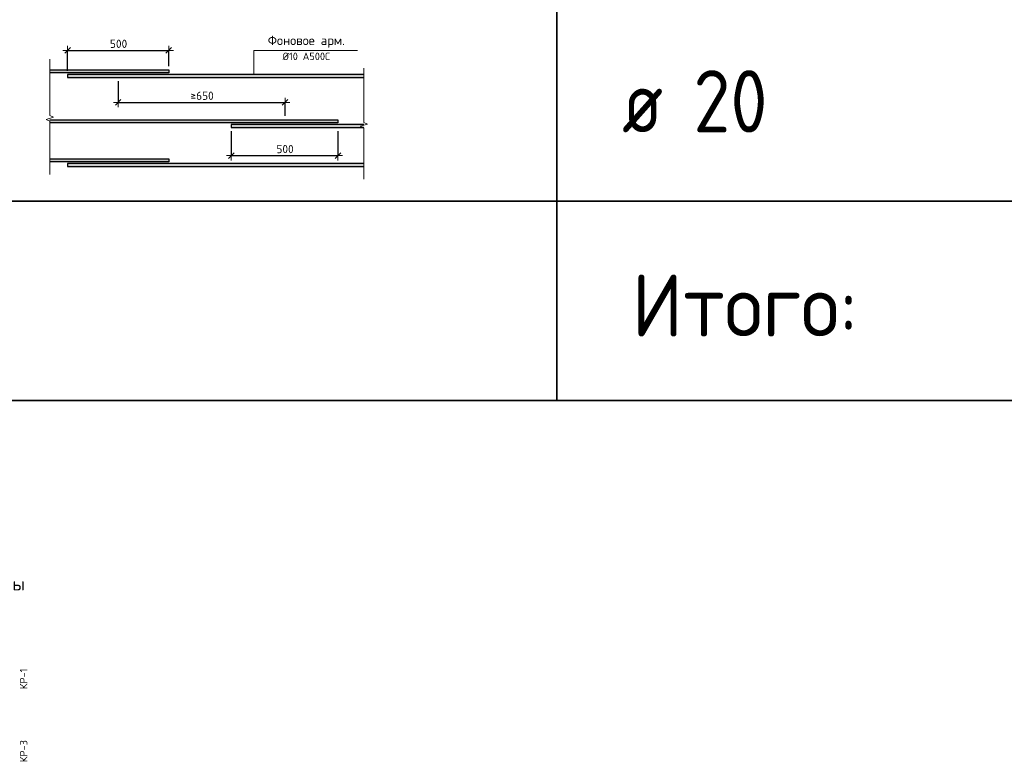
# Model space of a CAD drawing. Header units: metres. Extents: x -38 to 100, y -15 to 21.
# Tile 214 of 246: x 75.82 to 79.77, y 4.33 to 7.3. Entities that reach past the tile are written whole.
import ezdxf

# ---------------------------------------------------------------- set-up
doc = ezdxf.new("R2010")
doc.units = ezdxf.units.M
doc.header["$PDMODE"] = 65
for name, color, linetype, lineweight, true_color in [('XR$3$Арм.стержн.ниж.зоны Х', 7, 'Continuous', 35, 0xc600c6), ('XR$4$Арм.стержн.ниж.зоны Х', 7, 'Continuous', 35, 0xc600c6), ('XR$6$Арм.стержн.ниж.зоны Х', 7, 'Continuous', 35, 0xc600c6)]:
    doc.layers.add(name, color=color, linetype=linetype, lineweight=lineweight, true_color=true_color)
for name, color, linetype, lineweight in [('XR$3$Размерная линия_ общее', 7, 'Continuous', 13), ('XR$3$Текст_ общее_1', 7, 'Continuous', 13), ('XR$4$Размерная линия_ общее', 7, 'Continuous', 13), ('XR$4$Текст_ общее_1', 7, 'Continuous', 13), ('XR$5$Текст_ примечание', 7, 'Continuous', 13), ('XR$6$Размерная линия_ общее', 7, 'Continuous', 13), ('XR$6$Текст_ общее_1', 7, 'Continuous', 13), ('XR$7$Текст_ примечание', 7, 'Continuous', 13)]:
    doc.layers.add(name, color=color, linetype=linetype, lineweight=lineweight)
doc.styles.add('ISOCPEUR', font='txt')
doc.dimstyles.new('DIMSTYLE_33', dxfattribs={"dimtxt": 0.033, "dimasz": 0.0375, "dimexe": 0, "dimexo": 0, "dimgap": 0.0165, "dimtad": 2, "dimdec": 0, "dimlfac": 1000, "dimrnd": 1, "dimzin": 12, "dimdsep": 46, "dimtxsty": 'ISOCPEUR', "dimblk1": 'ALL_ML_STRICH', "dimblk2": 'ALL_ML_STRICH', "dimsah": 1, "dimcen": 0, "dimclrd": 7, "dimclre": 256, "dimclrt": 7, "dimadec": 0, "dimazin": 0, "dimtfac": 1, "dimtdec": 0, "dimtix": 1, "dimtmove": 2, "dimatfit": 3, "dimfxl": 0, "dimtzin": 0, "dimlwd": 0, "dimlwe": -3, "dimarcsym": 0})
doc.dimstyles.new('DIMSTYLE_6', dxfattribs={"dimtxt": 0.033, "dimasz": 0.0375, "dimexe": 0, "dimexo": 0, "dimgap": 0.0165, "dimtad": 2, "dimdec": 0, "dimlfac": 1000, "dimrnd": 1, "dimzin": 12, "dimdsep": 46, "dimtxsty": 'ISOCPEUR', "dimblk1": 'ALL_ML_STRICH', "dimblk2": 'ALL_ML_STRICH', "dimsah": 1, "dimcen": 0, "dimclrd": 7, "dimclre": 256, "dimclrt": 7, "dimadec": 0, "dimazin": 0, "dimtfac": 1, "dimtdec": 0, "dimtix": 1, "dimtmove": 2, "dimatfit": 3, "dimfxl": 0, "dimtzin": 0, "dimlwd": 0, "dimlwe": -3, "dimarcsym": 0})
doc.dimstyles.new('DIMSTYLE_7', dxfattribs={"dimtxt": 0.033, "dimasz": 0.0375, "dimexe": 0, "dimexo": 0, "dimgap": 0.0165, "dimtad": 2, "dimdec": 0, "dimlfac": 1000, "dimrnd": 1, "dimzin": 12, "dimdsep": 46, "dimtxsty": 'ISOCPEUR', "dimblk1": 'ALL_ML_STRICH', "dimblk2": 'ALL_ML_STRICH', "dimsah": 1, "dimcen": 0, "dimclrd": 7, "dimclre": 256, "dimclrt": 7, "dimadec": 0, "dimazin": 0, "dimtfac": 1, "dimtdec": 0, "dimtix": 1, "dimtmove": 2, "dimatfit": 3, "dimfxl": 0, "dimtzin": 0, "dimlwd": 0, "dimlwe": -3, "dimarcsym": 0})
doc.dimstyles.new('DIMSTYLE_8', dxfattribs={"dimtxt": 0.033, "dimasz": 0.0375, "dimexe": 0, "dimexo": 0, "dimgap": 0.0165, "dimtad": 2, "dimdec": 0, "dimlfac": 1000, "dimrnd": 1, "dimzin": 12, "dimdsep": 46, "dimtxsty": 'ISOCPEUR', "dimblk1": 'ALL_ML_STRICH', "dimblk2": 'ALL_ML_STRICH', "dimsah": 1, "dimcen": 0, "dimclrd": 7, "dimclre": 256, "dimclrt": 7, "dimadec": 0, "dimazin": 0, "dimtfac": 1, "dimtdec": 0, "dimtix": 1, "dimtmove": 2, "dimatfit": 3, "dimfxl": 0, "dimtzin": 0, "dimlwd": 0, "dimlwe": -3, "dimarcsym": 0})

# ---------------------------------------------------------------- blocks, each defined once
blk = doc.blocks.new('ALL_ML_STRICH')
at = {"color": 0, "linetype": 'ByBlock', "lineweight": -2}
for p, q in [((-1, 0), (0.5, 0)), ((-0.3, -0.3), (0.3, 0.3)), ((0, -0.5), (0, 0.5))]:
    blk.add_line(p, q, dxfattribs=at)
blk = doc.blocks.new('*D40')
at = {"layer": 'DEFPOINTS', "color": 7, "linetype": 'Continuous', "lineweight": 13, "transparency": 33554687}
for p in [(76.0122, 7.1808), (76.0122, 7.0837), (76.4182, 7.1027)]:
    blk.add_point(p, dxfattribs=at)
at = {"layer": 'XR$3$Размерная линия_ общее', "color": 253, "linetype": 'Continuous', "lineweight": -2, "true_color": 0xa0a0a0, "transparency": 33554687}
for p, q in [((76.0122, 7.0987), (76.0122, 7.1808)), ((76.4182, 7.1177), (76.4182, 7.1808))]:
    blk.add_line(p, q, dxfattribs=at)
at = {"layer": 'XR$3$Размерная линия_ общее', "color": 7, "linetype": 'Continuous', "lineweight": -2, "transparency": 33554687}
blk.add_line((76.0122, 7.1808), (76.4182, 7.1808), dxfattribs=at)
at = {"layer": 'XR$3$Размерная линия_ общее', "color": 7, "linetype": 'Continuous', "lineweight": 13, "transparency": 33554687, "xscale": 0.0375, "yscale": 0.0375, "zscale": 0.0375, "rotation": 180}
blk.add_blockref('ALL_ML_STRICH', (76.0122, 7.1808), dxfattribs=at)
at = {"layer": 'XR$3$Размерная линия_ общее', "color": 7, "linetype": 'Continuous', "lineweight": 13, "transparency": 33554687, "xscale": 0.0375, "yscale": 0.0375, "zscale": 0.0375}
blk.add_blockref('ALL_ML_STRICH', (76.4182, 7.1808), dxfattribs=at)
at = {"layer": 'XR$3$Размерная линия_ общее', "color": 7, "linetype": 'Continuous', "lineweight": 13, "transparency": 33554687, "insert": (76.1822, 7.2238), "char_height": 0.033, "width": 0.00165, "attachment_point": 1, "line_spacing_factor": 0.60241, "style": 'ISOCPEUR'}
blk.add_mtext('500', dxfattribs=at)
blk = doc.blocks.new('*D41')
at = {"layer": 'DEFPOINTS', "color": 7, "linetype": 'Continuous', "lineweight": 13, "transparency": 33554687}
for p in [(76.2152, 7.0717), (76.2152, 6.9723), (76.8852, 6.9027)]:
    blk.add_point(p, dxfattribs=at)
at = {"layer": 'XR$3$Размерная линия_ общее', "color": 253, "linetype": 'Continuous', "lineweight": -2, "true_color": 0xa0a0a0, "transparency": 33554687}
for p, q in [((76.2152, 7.0567), (76.2152, 6.9723)), ((76.8852, 6.9177), (76.8852, 6.9723))]:
    blk.add_line(p, q, dxfattribs=at)
at = {"layer": 'XR$3$Размерная линия_ общее', "color": 7, "linetype": 'Continuous', "lineweight": -2, "transparency": 33554687}
blk.add_line((76.2152, 6.9723), (76.8852, 6.9723), dxfattribs=at)
at = {"layer": 'XR$3$Размерная линия_ общее', "color": 7, "linetype": 'Continuous', "lineweight": 13, "transparency": 33554687, "xscale": 0.0375, "yscale": 0.0375, "zscale": 0.0375, "rotation": 180}
blk.add_blockref('ALL_ML_STRICH', (76.2152, 6.9723), dxfattribs=at)
at = {"layer": 'XR$3$Размерная линия_ общее', "color": 7, "linetype": 'Continuous', "lineweight": 13, "transparency": 33554687, "xscale": 0.0375, "yscale": 0.0375, "zscale": 0.0375}
blk.add_blockref('ALL_ML_STRICH', (76.8852, 6.9723), dxfattribs=at)
at = {"layer": 'XR$3$Размерная линия_ общее', "color": 7, "linetype": 'Continuous', "lineweight": 13, "transparency": 33554687, "insert": (76.5056, 7.0153), "char_height": 0.033, "width": 0.00165, "attachment_point": 1, "line_spacing_factor": 0.60241, "style": 'ISOCPEUR'}
blk.add_mtext('≥650', dxfattribs=at)
blk = doc.blocks.new('*D42')
at = {"layer": 'DEFPOINTS', "color": 7, "linetype": 'Continuous', "lineweight": 13, "transparency": 33554687}
for p in [(76.6692, 6.8717), (77.0972, 6.8717), (76.6692, 6.7584)]:
    blk.add_point(p, dxfattribs=at)
at = {"layer": 'XR$3$Размерная линия_ общее', "color": 253, "linetype": 'Continuous', "lineweight": -2, "true_color": 0xa0a0a0, "transparency": 33554687}
for p, q in [((76.6692, 6.8567), (76.6692, 6.7584)), ((77.0972, 6.8567), (77.0972, 6.7584))]:
    blk.add_line(p, q, dxfattribs=at)
at = {"layer": 'XR$3$Размерная линия_ общее', "color": 7, "linetype": 'Continuous', "lineweight": -2, "transparency": 33554687}
blk.add_line((76.6692, 6.7584), (77.0972, 6.7584), dxfattribs=at)
at = {"layer": 'XR$3$Размерная линия_ общее', "color": 7, "linetype": 'Continuous', "lineweight": 13, "transparency": 33554687, "xscale": 0.0375, "yscale": 0.0375, "zscale": 0.0375, "rotation": 180}
blk.add_blockref('ALL_ML_STRICH', (76.6692, 6.7584), dxfattribs=at)
at = {"layer": 'XR$3$Размерная линия_ общее', "color": 7, "linetype": 'Continuous', "lineweight": 13, "transparency": 33554687, "xscale": 0.0375, "yscale": 0.0375, "zscale": 0.0375}
blk.add_blockref('ALL_ML_STRICH', (77.0972, 6.7584), dxfattribs=at)
at = {"layer": 'XR$3$Размерная линия_ общее', "color": 7, "linetype": 'Continuous', "lineweight": 13, "transparency": 33554687, "insert": (76.8502, 6.8014), "char_height": 0.033, "width": 0.00165, "attachment_point": 1, "line_spacing_factor": 0.60241, "style": 'ISOCPEUR'}
blk.add_mtext('500', dxfattribs=at)
blk = doc.blocks.new('ЭЛЕМЕНТ_УЗОРА_1')
at = {"color": 7, "linetype": 'Continuous', "lineweight": 13, "transparency": 33554687}
blk.add_line((75.9412, 6.6827), (75.9412, 6.6827), dxfattribs=at)
blk.add_lwpolyline([(75.9412, 7.1452), (75.9412, 6.919), (75.9562, 6.9126), (75.9262, 6.9038), (75.9412, 6.8964), (75.9412, 6.6827)], dxfattribs=at)
blk = doc.blocks.new('ЭЛЕМЕНТ_УЗОРА_2')
at = {"color": 7, "linetype": 'Continuous', "lineweight": 13, "transparency": 33554687}
blk.add_line((77.2012, 6.6637), (77.2012, 6.6637), dxfattribs=at)
blk.add_lwpolyline([(77.2012, 7.1092), (77.2012, 6.8913), (77.2162, 6.8851), (77.1862, 6.8766), (77.2012, 6.8695), (77.2012, 6.6637)], dxfattribs=at)
blk = doc.blocks.new('*D253')
at = {"layer": 'DEFPOINTS', "color": 7, "linetype": 'Continuous', "lineweight": 13, "transparency": 33554687}
for p in [(76.0122, 7.1808), (76.0122, 7.0837), (76.4182, 7.1027)]:
    blk.add_point(p, dxfattribs=at)
at = {"layer": 'XR$4$Размерная линия_ общее', "color": 253, "linetype": 'Continuous', "lineweight": -2, "true_color": 0xa0a0a0, "transparency": 33554687}
for p, q in [((76.0122, 7.0987), (76.0122, 7.1808)), ((76.4182, 7.1177), (76.4182, 7.1808))]:
    blk.add_line(p, q, dxfattribs=at)
at = {"layer": 'XR$4$Размерная линия_ общее', "color": 7, "linetype": 'Continuous', "lineweight": -2, "transparency": 33554687}
blk.add_line((76.0122, 7.1808), (76.4182, 7.1808), dxfattribs=at)
at = {"layer": 'XR$4$Размерная линия_ общее', "color": 7, "linetype": 'Continuous', "lineweight": 13, "transparency": 33554687, "xscale": 0.0375, "yscale": 0.0375, "zscale": 0.0375, "rotation": 180}
blk.add_blockref('ALL_ML_STRICH', (76.0122, 7.1808), dxfattribs=at)
at = {"layer": 'XR$4$Размерная линия_ общее', "color": 7, "linetype": 'Continuous', "lineweight": 13, "transparency": 33554687, "xscale": 0.0375, "yscale": 0.0375, "zscale": 0.0375}
blk.add_blockref('ALL_ML_STRICH', (76.4182, 7.1808), dxfattribs=at)
at = {"layer": 'XR$4$Размерная линия_ общее', "color": 7, "linetype": 'Continuous', "lineweight": 13, "transparency": 33554687, "insert": (76.1822, 7.2238), "char_height": 0.033, "width": 0.00165, "attachment_point": 1, "line_spacing_factor": 0.60241, "style": 'ISOCPEUR'}
blk.add_mtext('500', dxfattribs=at)
blk = doc.blocks.new('*D254')
at = {"layer": 'DEFPOINTS', "color": 7, "linetype": 'Continuous', "lineweight": 13, "transparency": 33554687}
for p in [(76.2152, 7.0717), (76.2152, 6.9723), (76.8852, 6.9027)]:
    blk.add_point(p, dxfattribs=at)
at = {"layer": 'XR$4$Размерная линия_ общее', "color": 253, "linetype": 'Continuous', "lineweight": -2, "true_color": 0xa0a0a0, "transparency": 33554687}
for p, q in [((76.2152, 7.0567), (76.2152, 6.9723)), ((76.8852, 6.9177), (76.8852, 6.9723))]:
    blk.add_line(p, q, dxfattribs=at)
at = {"layer": 'XR$4$Размерная линия_ общее', "color": 7, "linetype": 'Continuous', "lineweight": -2, "transparency": 33554687}
blk.add_line((76.2152, 6.9723), (76.8852, 6.9723), dxfattribs=at)
at = {"layer": 'XR$4$Размерная линия_ общее', "color": 7, "linetype": 'Continuous', "lineweight": 13, "transparency": 33554687, "xscale": 0.0375, "yscale": 0.0375, "zscale": 0.0375, "rotation": 180}
blk.add_blockref('ALL_ML_STRICH', (76.2152, 6.9723), dxfattribs=at)
at = {"layer": 'XR$4$Размерная линия_ общее', "color": 7, "linetype": 'Continuous', "lineweight": 13, "transparency": 33554687, "xscale": 0.0375, "yscale": 0.0375, "zscale": 0.0375}
blk.add_blockref('ALL_ML_STRICH', (76.8852, 6.9723), dxfattribs=at)
at = {"layer": 'XR$4$Размерная линия_ общее', "color": 7, "linetype": 'Continuous', "lineweight": 13, "transparency": 33554687, "insert": (76.5056, 7.0153), "char_height": 0.033, "width": 0.00165, "attachment_point": 1, "line_spacing_factor": 0.60241, "style": 'ISOCPEUR'}
blk.add_mtext('≥650', dxfattribs=at)
blk = doc.blocks.new('*D255')
at = {"layer": 'DEFPOINTS', "color": 7, "linetype": 'Continuous', "lineweight": 13, "transparency": 33554687}
for p in [(76.6692, 6.8717), (77.0972, 6.8717), (76.6692, 6.7584)]:
    blk.add_point(p, dxfattribs=at)
at = {"layer": 'XR$4$Размерная линия_ общее', "color": 253, "linetype": 'Continuous', "lineweight": -2, "true_color": 0xa0a0a0, "transparency": 33554687}
for p, q in [((76.6692, 6.8567), (76.6692, 6.7584)), ((77.0972, 6.8567), (77.0972, 6.7584))]:
    blk.add_line(p, q, dxfattribs=at)
at = {"layer": 'XR$4$Размерная линия_ общее', "color": 7, "linetype": 'Continuous', "lineweight": -2, "transparency": 33554687}
blk.add_line((76.6692, 6.7584), (77.0972, 6.7584), dxfattribs=at)
at = {"layer": 'XR$4$Размерная линия_ общее', "color": 7, "linetype": 'Continuous', "lineweight": 13, "transparency": 33554687, "xscale": 0.0375, "yscale": 0.0375, "zscale": 0.0375, "rotation": 180}
blk.add_blockref('ALL_ML_STRICH', (76.6692, 6.7584), dxfattribs=at)
at = {"layer": 'XR$4$Размерная линия_ общее', "color": 7, "linetype": 'Continuous', "lineweight": 13, "transparency": 33554687, "xscale": 0.0375, "yscale": 0.0375, "zscale": 0.0375}
blk.add_blockref('ALL_ML_STRICH', (77.0972, 6.7584), dxfattribs=at)
at = {"layer": 'XR$4$Размерная линия_ общее', "color": 7, "linetype": 'Continuous', "lineweight": 13, "transparency": 33554687, "insert": (76.8502, 6.8014), "char_height": 0.033, "width": 0.00165, "attachment_point": 1, "line_spacing_factor": 0.60241, "style": 'ISOCPEUR'}
blk.add_mtext('500', dxfattribs=at)
blk = doc.blocks.new('ЭЛЕМЕНТ_УЗОРА_15')
at = {"color": 7, "linetype": 'Continuous', "lineweight": 13, "transparency": 33554687}
blk.add_line((75.9412, 6.6827), (75.9412, 6.6827), dxfattribs=at)
blk.add_lwpolyline([(75.9412, 7.1452), (75.9412, 6.919), (75.9562, 6.9126), (75.9262, 6.9038), (75.9412, 6.8964), (75.9412, 6.6827)], dxfattribs=at)
blk = doc.blocks.new('ЭЛЕМЕНТ_УЗОРА_16')
at = {"color": 7, "linetype": 'Continuous', "lineweight": 13, "transparency": 33554687}
blk.add_line((77.2012, 6.6637), (77.2012, 6.6637), dxfattribs=at)
blk.add_lwpolyline([(77.2012, 7.1092), (77.2012, 6.8913), (77.2162, 6.8851), (77.1862, 6.8766), (77.2012, 6.8695), (77.2012, 6.6637)], dxfattribs=at)
blk = doc.blocks.new('*D581')
at = {"layer": 'DEFPOINTS', "color": 7, "linetype": 'Continuous', "lineweight": 13, "transparency": 33554687}
for p in [(76.0122, 7.1808), (76.0122, 7.0837), (76.4182, 7.1027)]:
    blk.add_point(p, dxfattribs=at)
at = {"layer": 'XR$6$Размерная линия_ общее', "color": 253, "linetype": 'Continuous', "lineweight": -2, "true_color": 0xa0a0a0, "transparency": 33554687}
for p, q in [((76.0122, 7.0987), (76.0122, 7.1808)), ((76.4182, 7.1177), (76.4182, 7.1808))]:
    blk.add_line(p, q, dxfattribs=at)
at = {"layer": 'XR$6$Размерная линия_ общее', "color": 7, "linetype": 'Continuous', "lineweight": -2, "transparency": 33554687}
blk.add_line((76.0122, 7.1808), (76.4182, 7.1808), dxfattribs=at)
at = {"layer": 'XR$6$Размерная линия_ общее', "color": 7, "linetype": 'Continuous', "lineweight": 13, "transparency": 33554687, "xscale": 0.0375, "yscale": 0.0375, "zscale": 0.0375, "rotation": 180}
blk.add_blockref('ALL_ML_STRICH', (76.0122, 7.1808), dxfattribs=at)
at = {"layer": 'XR$6$Размерная линия_ общее', "color": 7, "linetype": 'Continuous', "lineweight": 13, "transparency": 33554687, "xscale": 0.0375, "yscale": 0.0375, "zscale": 0.0375}
blk.add_blockref('ALL_ML_STRICH', (76.4182, 7.1808), dxfattribs=at)
at = {"layer": 'XR$6$Размерная линия_ общее', "color": 7, "linetype": 'Continuous', "lineweight": 13, "transparency": 33554687, "insert": (76.1822, 7.2238), "char_height": 0.033, "width": 0.00165, "attachment_point": 1, "line_spacing_factor": 0.60241, "style": 'ISOCPEUR'}
blk.add_mtext('500', dxfattribs=at)
blk = doc.blocks.new('*D582')
at = {"layer": 'DEFPOINTS', "color": 7, "linetype": 'Continuous', "lineweight": 13, "transparency": 33554687}
for p in [(76.2152, 7.0717), (76.2152, 6.9723), (76.8852, 6.9027)]:
    blk.add_point(p, dxfattribs=at)
at = {"layer": 'XR$6$Размерная линия_ общее', "color": 253, "linetype": 'Continuous', "lineweight": -2, "true_color": 0xa0a0a0, "transparency": 33554687}
for p, q in [((76.2152, 7.0567), (76.2152, 6.9723)), ((76.8852, 6.9177), (76.8852, 6.9723))]:
    blk.add_line(p, q, dxfattribs=at)
at = {"layer": 'XR$6$Размерная линия_ общее', "color": 7, "linetype": 'Continuous', "lineweight": -2, "transparency": 33554687}
blk.add_line((76.2152, 6.9723), (76.8852, 6.9723), dxfattribs=at)
at = {"layer": 'XR$6$Размерная линия_ общее', "color": 7, "linetype": 'Continuous', "lineweight": 13, "transparency": 33554687, "xscale": 0.0375, "yscale": 0.0375, "zscale": 0.0375, "rotation": 180}
blk.add_blockref('ALL_ML_STRICH', (76.2152, 6.9723), dxfattribs=at)
at = {"layer": 'XR$6$Размерная линия_ общее', "color": 7, "linetype": 'Continuous', "lineweight": 13, "transparency": 33554687, "xscale": 0.0375, "yscale": 0.0375, "zscale": 0.0375}
blk.add_blockref('ALL_ML_STRICH', (76.8852, 6.9723), dxfattribs=at)
at = {"layer": 'XR$6$Размерная линия_ общее', "color": 7, "linetype": 'Continuous', "lineweight": 13, "transparency": 33554687, "insert": (76.5056, 7.0153), "char_height": 0.033, "width": 0.00165, "attachment_point": 1, "line_spacing_factor": 0.60241, "style": 'ISOCPEUR'}
blk.add_mtext('≥650', dxfattribs=at)
blk = doc.blocks.new('*D583')
at = {"layer": 'DEFPOINTS', "color": 7, "linetype": 'Continuous', "lineweight": 13, "transparency": 33554687}
for p in [(76.6692, 6.8717), (77.0972, 6.8717), (76.6692, 6.7584)]:
    blk.add_point(p, dxfattribs=at)
at = {"layer": 'XR$6$Размерная линия_ общее', "color": 253, "linetype": 'Continuous', "lineweight": -2, "true_color": 0xa0a0a0, "transparency": 33554687}
for p, q in [((76.6692, 6.8567), (76.6692, 6.7584)), ((77.0972, 6.8567), (77.0972, 6.7584))]:
    blk.add_line(p, q, dxfattribs=at)
at = {"layer": 'XR$6$Размерная линия_ общее', "color": 7, "linetype": 'Continuous', "lineweight": -2, "transparency": 33554687}
blk.add_line((76.6692, 6.7584), (77.0972, 6.7584), dxfattribs=at)
at = {"layer": 'XR$6$Размерная линия_ общее', "color": 7, "linetype": 'Continuous', "lineweight": 13, "transparency": 33554687, "xscale": 0.0375, "yscale": 0.0375, "zscale": 0.0375, "rotation": 180}
blk.add_blockref('ALL_ML_STRICH', (76.6692, 6.7584), dxfattribs=at)
at = {"layer": 'XR$6$Размерная линия_ общее', "color": 7, "linetype": 'Continuous', "lineweight": 13, "transparency": 33554687, "xscale": 0.0375, "yscale": 0.0375, "zscale": 0.0375}
blk.add_blockref('ALL_ML_STRICH', (77.0972, 6.7584), dxfattribs=at)
at = {"layer": 'XR$6$Размерная линия_ общее', "color": 7, "linetype": 'Continuous', "lineweight": 13, "transparency": 33554687, "insert": (76.8502, 6.8014), "char_height": 0.033, "width": 0.00165, "attachment_point": 1, "line_spacing_factor": 0.60241, "style": 'ISOCPEUR'}
blk.add_mtext('500', dxfattribs=at)
blk = doc.blocks.new('ЭЛЕМЕНТ_УЗОРА_28')
at = {"color": 7, "linetype": 'Continuous', "lineweight": 13, "transparency": 33554687}
blk.add_line((75.9412, 6.6827), (75.9412, 6.6827), dxfattribs=at)
blk.add_lwpolyline([(75.9412, 7.1452), (75.9412, 6.919), (75.9562, 6.9126), (75.9262, 6.9038), (75.9412, 6.8964), (75.9412, 6.6827)], dxfattribs=at)
blk = doc.blocks.new('ЭЛЕМЕНТ_УЗОРА_29')
at = {"color": 7, "linetype": 'Continuous', "lineweight": 13, "transparency": 33554687}
blk.add_line((77.2012, 6.6637), (77.2012, 6.6637), dxfattribs=at)
blk.add_lwpolyline([(77.2012, 7.1092), (77.2012, 6.8913), (77.2162, 6.8851), (77.1862, 6.8766), (77.2012, 6.8695), (77.2012, 6.6637)], dxfattribs=at)

msp = doc.modelspace()

# ---------------------------------------------------------------- hatches: boundary and pattern name
at = {"linetype": 'Continuous', "lineweight": 13, "true_color": 0xc8c8c8, "transparency": 33554687}
for points in [[(75.9412, 7.0907), (76.4182, 7.0907), (76.4182, 7.1027), (75.9412, 7.1027)], [(75.9412, 7.0907), (76.4182, 7.0907), (76.4182, 7.1027), (75.9412, 7.1027)], [(75.9412, 7.0907), (76.4182, 7.0907), (76.4182, 7.1027), (75.9412, 7.1027)], [(76.0122, 7.0837), (76.0122, 7.0717), (77.2012, 7.0717), (77.2012, 7.0837)], [(76.0122, 7.0837), (76.0122, 7.0717), (77.2012, 7.0717), (77.2012, 7.0837)], [(76.0122, 7.0837), (76.0122, 7.0717), (77.2012, 7.0717), (77.2012, 7.0837)], [(75.9412, 6.8907), (77.0972, 6.8907), (77.0972, 6.9027), (75.9412, 6.9027)], [(75.9412, 6.8907), (77.0972, 6.8907), (77.0972, 6.9027), (75.9412, 6.9027)], [(75.9412, 6.8907), (77.0972, 6.8907), (77.0972, 6.9027), (75.9412, 6.9027)], [(76.6692, 6.8837), (76.6692, 6.8717), (77.2012, 6.8717), (77.2012, 6.8837)], [(76.6692, 6.8837), (76.6692, 6.8717), (77.2012, 6.8717), (77.2012, 6.8837)], [(76.6692, 6.8837), (76.6692, 6.8717), (77.2012, 6.8717), (77.2012, 6.8837)], [(75.9412, 6.7341), (76.4182, 6.7341), (76.4182, 6.7461), (75.9412, 6.7461)], [(75.9412, 6.7341), (76.4182, 6.7341), (76.4182, 6.7461), (75.9412, 6.7461)], [(75.9412, 6.7341), (76.4182, 6.7341), (76.4182, 6.7461), (75.9412, 6.7461)], [(76.0122, 6.7271), (76.0122, 6.7151), (77.2012, 6.7151), (77.2012, 6.7271)], [(76.0122, 6.7271), (76.0122, 6.7151), (77.2012, 6.7151), (77.2012, 6.7271)], [(76.0122, 6.7271), (76.0122, 6.7151), (77.2012, 6.7151), (77.2012, 6.7271)]]:
    msp.add_hatch(color=9, dxfattribs=at).paths.add_polyline_path(points)

# ---------------------------------------------------------------- linework, layer by layer
at = {"color": 7, "linetype": 'Continuous', "lineweight": 13, "transparency": 33554687}
msp.add_lwpolyline([(76.7597, 7.0837), (76.7597, 7.1808), (77.1752, 7.1808)], dxfattribs=at)
msp.add_lwpolyline([(76.7597, 7.0837), (76.7597, 7.1808), (77.1752, 7.1808)], dxfattribs=at)
msp.add_lwpolyline([(76.7597, 7.0837), (76.7597, 7.1808), (77.1752, 7.1808)], dxfattribs=at)
at = {"layer": 'XR$3$Арм.стержн.ниж.зоны Х', "color": 7, "linetype": 'Continuous', "lineweight": 25, "transparency": 33554687}
for points in [[(75.9412, 7.1027), (76.4182, 7.1027), (76.4182, 7.0907), (75.9412, 7.0907)], [(77.2012, 7.0837), (76.0122, 7.0837), (76.0122, 7.0717), (77.2012, 7.0717)], [(75.9412, 6.9027), (77.0972, 6.9027), (77.0972, 6.8907), (75.9412, 6.8907)], [(77.2012, 6.8837), (76.6692, 6.8837), (76.6692, 6.8717), (77.2012, 6.8717)], [(75.9412, 6.7461), (76.4182, 6.7461), (76.4182, 6.7341), (75.9412, 6.7341)], [(77.2012, 6.7271), (76.0122, 6.7271), (76.0122, 6.7151), (77.2012, 6.7151)]]:
    msp.add_lwpolyline(points, dxfattribs=at)
at = {"layer": 'XR$4$Арм.стержн.ниж.зоны Х', "color": 7, "linetype": 'Continuous', "lineweight": 25, "transparency": 33554687}
for points in [[(75.9412, 7.1027), (76.4182, 7.1027), (76.4182, 7.0907), (75.9412, 7.0907)], [(77.2012, 7.0837), (76.0122, 7.0837), (76.0122, 7.0717), (77.2012, 7.0717)], [(75.9412, 6.9027), (77.0972, 6.9027), (77.0972, 6.8907), (75.9412, 6.8907)], [(77.2012, 6.8837), (76.6692, 6.8837), (76.6692, 6.8717), (77.2012, 6.8717)], [(75.9412, 6.7461), (76.4182, 6.7461), (76.4182, 6.7341), (75.9412, 6.7341)], [(77.2012, 6.7271), (76.0122, 6.7271), (76.0122, 6.7151), (77.2012, 6.7151)]]:
    msp.add_lwpolyline(points, dxfattribs=at)
at = {"layer": 'XR$5$Текст_ примечание', "color": 7, "linetype": 'Continuous', "lineweight": 35, "transparency": 33554687}
for p, q in [((77.9757, 7.3764), (77.9757, 6.5764)), ((70.4757, 6.5764), (88.9757, 6.5764)), ((77.9757, 6.5764), (77.9757, 5.7764)), ((70.4757, 5.7764), (88.9757, 5.7764))]:
    msp.add_line(p, q, dxfattribs=at)
at = {"layer": 'XR$5$Текст_ примечание', "color": 7, "linetype": 'Continuous', "lineweight": 13, "transparency": 33554687}
msp.add_line((88.9757, 6.5764), (70.4757, 6.5764), dxfattribs=at)
at = {"layer": 'XR$6$Арм.стержн.ниж.зоны Х', "color": 7, "linetype": 'Continuous', "lineweight": 25, "transparency": 33554687}
for points in [[(75.9412, 7.1027), (76.4182, 7.1027), (76.4182, 7.0907), (75.9412, 7.0907)], [(77.2012, 7.0837), (76.0122, 7.0837), (76.0122, 7.0717), (77.2012, 7.0717)], [(75.9412, 6.9027), (77.0972, 6.9027), (77.0972, 6.8907), (75.9412, 6.8907)], [(77.2012, 6.8837), (76.6692, 6.8837), (76.6692, 6.8717), (77.2012, 6.8717)], [(75.9412, 6.7461), (76.4182, 6.7461), (76.4182, 6.7341), (75.9412, 6.7341)], [(77.2012, 6.7271), (76.0122, 6.7271), (76.0122, 6.7151), (77.2012, 6.7151)]]:
    msp.add_lwpolyline(points, dxfattribs=at)
at = {"layer": 'XR$7$Текст_ примечание', "color": 7, "linetype": 'Continuous', "lineweight": 35, "transparency": 33554687}
for p, q in [((77.9757, 7.3764), (77.9757, 6.5764)), ((70.4757, 6.5764), (88.9757, 6.5764)), ((77.9757, 6.5764), (77.9757, 5.7764)), ((70.4757, 5.7764), (88.9757, 5.7764))]:
    msp.add_line(p, q, dxfattribs=at)
at = {"layer": 'XR$7$Текст_ примечание', "color": 7, "linetype": 'Continuous', "lineweight": 13, "transparency": 33554687}
msp.add_line((88.9757, 6.5764), (70.4757, 6.5764), dxfattribs=at)

# ---------------------------------------------------------------- block references
at = {"color": 7, "linetype": 'Continuous', "lineweight": 13, "transparency": 33554687}
for name in ['ЭЛЕМЕНТ_УЗОРА_1', 'ЭЛЕМЕНТ_УЗОРА_15', 'ЭЛЕМЕНТ_УЗОРА_28', 'ЭЛЕМЕНТ_УЗОРА_2', 'ЭЛЕМЕНТ_УЗОРА_16', 'ЭЛЕМЕНТ_УЗОРА_29']:
    msp.add_blockref(name, (0, 0), dxfattribs=at)

# ---------------------------------------------------------------- texts
at = {"color": 7, "linetype": 'Continuous', "lineweight": 13, "transparency": 33554687, "insert": (76.9702, 7.2396), "char_height": 0.0375, "width": 0.328781, "attachment_point": 2, "line_spacing_factor": 1.084337}
msp.add_mtext('\\A1;{\\fISOCPEUR|i0|b0;\\H0.037500;\\W1.000000;\\C7;Фоновое арм.}\\P{\\fISOCPEUR|i0|b0;\\H0.030000;\\W1.000000;\\C7;Ø10 А500С}\\P', dxfattribs=at)
msp.add_mtext('\\A1;{\\fISOCPEUR|i0|b0;\\H0.037500;\\W1.000000;\\C7;Фоновое арм.}\\P{\\fISOCPEUR|i0|b0;\\H0.030000;\\W1.000000;\\C7;Ø10 А500С}\\P', dxfattribs=at)
msp.add_mtext('\\A1;{\\fISOCPEUR|i0|b0;\\H0.037500;\\W1.000000;\\C7;Фоновое арм.}\\P{\\fISOCPEUR|i0|b0;\\H0.030000;\\W1.000000;\\C7;Ø10 А500С}\\P', dxfattribs=at)
at = {"layer": 'XR$3$Текст_ общее_1', "color": 7, "linetype": 'Continuous', "lineweight": 13, "transparency": 33554687, "insert": (75.1817, 5.2286), "char_height": 0.09, "width": 2.301075, "attachment_point": 2, "line_spacing_factor": 1.084337}
msp.add_mtext('\\A1;{\\L\\fISOCPEUR|i0|b0;\\H0.090000;\\W1.000000;\\C7;  Деталь плана 1\\l}\\P{\\fISOCPEUR|i0|b0;\\H0.052500;\\W1.000000;\\C7;(схема раскладки поперечной арматуры}\\P{\\fISOCPEUR|i0|b0;\\H0.052500;\\W1.000000;\\C7;для пилонов)}\\P', dxfattribs=at)
at = {"layer": 'XR$3$Текст_ общее_1', "color": 7, "linetype": 'Continuous', "lineweight": 13, "transparency": 33554687, "char_height": 0.03, "attachment_point": 5, "rotation": 90, "style": 'ISOCPEUR'}
for s, insert, width in [('\\A1;{\\fISOCPEUR|i0|b0;\\H0.030000;\\W1.000000;\\C7;КР-1}\\P', (75.836, 4.6585), 0.097125), ('\\A1;{\\fISOCPEUR|i0|b0;\\H0.030000;\\W1.000000;\\C7;КР-3}\\P', (75.836, 4.3685), 0.104063)]:
    msp.add_mtext(s, dxfattribs=dict(at, insert=insert, width=width))
at = {"layer": 'XR$4$Текст_ общее_1', "color": 7, "linetype": 'Continuous', "lineweight": 13, "transparency": 33554687, "insert": (75.1817, 5.2286), "char_height": 0.09, "width": 2.301075, "attachment_point": 2, "line_spacing_factor": 1.084337}
msp.add_mtext('\\A1;{\\L\\fISOCPEUR|i0|b0;\\H0.090000;\\W1.000000;\\C7;  Деталь плана 1\\l}\\P{\\fISOCPEUR|i0|b0;\\H0.052500;\\W1.000000;\\C7;(схема раскладки поперечной арматуры}\\P{\\fISOCPEUR|i0|b0;\\H0.052500;\\W1.000000;\\C7;для пилонов)}\\P', dxfattribs=at)
at = {"layer": 'XR$4$Текст_ общее_1', "color": 7, "linetype": 'Continuous', "lineweight": 13, "transparency": 33554687, "char_height": 0.03, "attachment_point": 5, "rotation": 90, "style": 'ISOCPEUR'}
for s, insert, width in [('\\A1;{\\fISOCPEUR|i0|b0;\\H0.030000;\\W1.000000;\\C7;КР-1}\\P', (75.836, 4.6585), 0.097125), ('\\A1;{\\fISOCPEUR|i0|b0;\\H0.030000;\\W1.000000;\\C7;КР-3}\\P', (75.836, 4.3685), 0.104063)]:
    msp.add_mtext(s, dxfattribs=dict(at, insert=insert, width=width))
at = {"layer": 'XR$5$Текст_ примечание', "color": 7, "linetype": 'Continuous', "lineweight": 35, "transparency": 33554687, "char_height": 0.25, "attachment_point": 7, "style": 'ISOCPEUR'}
for s, insert, width in [('\\W0.87;20', (78.5234, 6.8514), 0.45901), ('\\W0.82;ø', (78.2376, 6.8514), 0.327205), ('\\W0.95;Итого:', (78.2753, 6.0327), 1.143461)]:
    msp.add_mtext(s, dxfattribs=dict(at, insert=insert, width=width))
at = {"layer": 'XR$6$Текст_ общее_1', "color": 7, "linetype": 'Continuous', "lineweight": 13, "transparency": 33554687, "insert": (75.1817, 5.2286), "char_height": 0.09, "width": 2.301075, "attachment_point": 2, "line_spacing_factor": 1.084337}
msp.add_mtext('\\A1;{\\L\\fISOCPEUR|i0|b0;\\H0.090000;\\W1.000000;\\C7;  Деталь плана 1\\l}\\P{\\fISOCPEUR|i0|b0;\\H0.052500;\\W1.000000;\\C7;(схема раскладки поперечной арматуры}\\P{\\fISOCPEUR|i0|b0;\\H0.052500;\\W1.000000;\\C7;для пилонов)}\\P', dxfattribs=at)
at = {"layer": 'XR$6$Текст_ общее_1', "color": 7, "linetype": 'Continuous', "lineweight": 13, "transparency": 33554687, "char_height": 0.03, "attachment_point": 5, "rotation": 90, "style": 'ISOCPEUR'}
for s, insert, width in [('\\A1;{\\fISOCPEUR|i0|b0;\\H0.030000;\\W1.000000;\\C7;КР-1}\\P', (75.836, 4.6585), 0.097125), ('\\A1;{\\fISOCPEUR|i0|b0;\\H0.030000;\\W1.000000;\\C7;КР-3}\\P', (75.836, 4.3685), 0.104063)]:
    msp.add_mtext(s, dxfattribs=dict(at, insert=insert, width=width))
at = {"layer": 'XR$7$Текст_ примечание', "color": 7, "linetype": 'Continuous', "lineweight": 35, "transparency": 33554687, "char_height": 0.25, "attachment_point": 7, "style": 'ISOCPEUR'}
for s, insert, width in [('\\W0.87;20', (78.5234, 6.8514), 0.45901), ('\\W0.82;ø', (78.2376, 6.8514), 0.327205), ('\\W0.95;Итого:', (78.2753, 6.0327), 1.143461)]:
    msp.add_mtext(s, dxfattribs=dict(at, insert=insert, width=width))

# ---------------------------------------------------------------- dimensions: what is measured, and where the dimension line sits
at = {"layer": 'XR$3$Размерная линия_ общее', "color": 7, "linetype": 'Continuous', "lineweight": 13, "transparency": 33554687}
for base, p1, p2, text, dimstyle, override, picture, middle in [((76.4182, 7.1808), (76.0122, 7.0987), (76.4182, 7.1177), '500', 'DIMSTYLE_6', {"dimpost": '<>', "dimclrd": 7, "dimclre": 253, "dimclrt": 7, "dimlwd": 0, "dimlwe": 65533}, '*D40', (76.2152, 7.1973)), ((76.8852, 6.9723), (76.2152, 7.0567), (76.8852, 6.9177), '≥650', 'DIMSTYLE_7', {"dimpost": '≥<>', "dimclrd": 7, "dimclre": 253, "dimclrt": 7, "dimlwd": 0, "dimlwe": 65533}, '*D41', (76.5502, 6.9888)), ((77.0972, 6.7584), (76.6692, 6.8567), (77.0972, 6.8567), '500', 'DIMSTYLE_8', {"dimpost": '<>', "dimclrd": 7, "dimclre": 253, "dimclrt": 7, "dimlwd": 0, "dimlwe": 65533}, '*D42', (76.8832, 6.7749))]:
    dim = msp.add_linear_dim(base=base, p1=p1, p2=p2, text=text, dimstyle=dimstyle, override=override, dxfattribs=at)
    dim.commit()
    dim.dimension.update_dxf_attribs({"geometry": picture, "text_midpoint": middle, "dimtype": 160})
at = {"layer": 'XR$4$Размерная линия_ общее', "color": 7, "linetype": 'Continuous', "lineweight": 13, "transparency": 33554687}
for base, p1, p2, text, dimstyle, override, picture, middle in [((76.4182, 7.1808), (76.0122, 7.0987), (76.4182, 7.1177), '500', 'DIMSTYLE_8', {"dimpost": '<>', "dimclrd": 7, "dimclre": 253, "dimclrt": 7, "dimlwd": 0, "dimlwe": 65533}, '*D253', (76.2152, 7.1973)), ((76.8852, 6.9723), (76.2152, 7.0567), (76.8852, 6.9177), '≥650', 'DIMSTYLE_33', {"dimpost": '≥<>', "dimclrd": 7, "dimclre": 253, "dimclrt": 7, "dimlwd": 0, "dimlwe": 65533}, '*D254', (76.5502, 6.9888)), ((77.0972, 6.7584), (76.6692, 6.8567), (77.0972, 6.8567), '500', 'DIMSTYLE_8', {"dimpost": '<>', "dimclrd": 7, "dimclre": 253, "dimclrt": 7, "dimlwd": 0, "dimlwe": 65533}, '*D255', (76.8832, 6.7749))]:
    dim = msp.add_linear_dim(base=base, p1=p1, p2=p2, text=text, dimstyle=dimstyle, override=override, dxfattribs=at)
    dim.commit()
    dim.dimension.update_dxf_attribs({"geometry": picture, "text_midpoint": middle, "dimtype": 160})
at = {"layer": 'XR$6$Размерная линия_ общее', "color": 7, "linetype": 'Continuous', "lineweight": 13, "transparency": 33554687}
for base, p1, p2, text, dimstyle, override, picture, middle in [((76.4182, 7.1808), (76.0122, 7.0987), (76.4182, 7.1177), '500', 'DIMSTYLE_8', {"dimpost": '<>', "dimclrd": 7, "dimclre": 253, "dimclrt": 7, "dimlwd": 0, "dimlwe": 65533}, '*D581', (76.2152, 7.1973)), ((76.8852, 6.9723), (76.2152, 7.0567), (76.8852, 6.9177), '≥650', 'DIMSTYLE_33', {"dimpost": '≥<>', "dimclrd": 7, "dimclre": 253, "dimclrt": 7, "dimlwd": 0, "dimlwe": 65533}, '*D582', (76.5502, 6.9888)), ((77.0972, 6.7584), (76.6692, 6.8567), (77.0972, 6.8567), '500', 'DIMSTYLE_8', {"dimpost": '<>', "dimclrd": 7, "dimclre": 253, "dimclrt": 7, "dimlwd": 0, "dimlwe": 65533}, '*D583', (76.8832, 6.7749))]:
    dim = msp.add_linear_dim(base=base, p1=p1, p2=p2, text=text, dimstyle=dimstyle, override=override, dxfattribs=at)
    dim.commit()
    dim.dimension.update_dxf_attribs({"geometry": picture, "text_midpoint": middle, "dimtype": 160})

doc.saveas('drawing.dxf')
